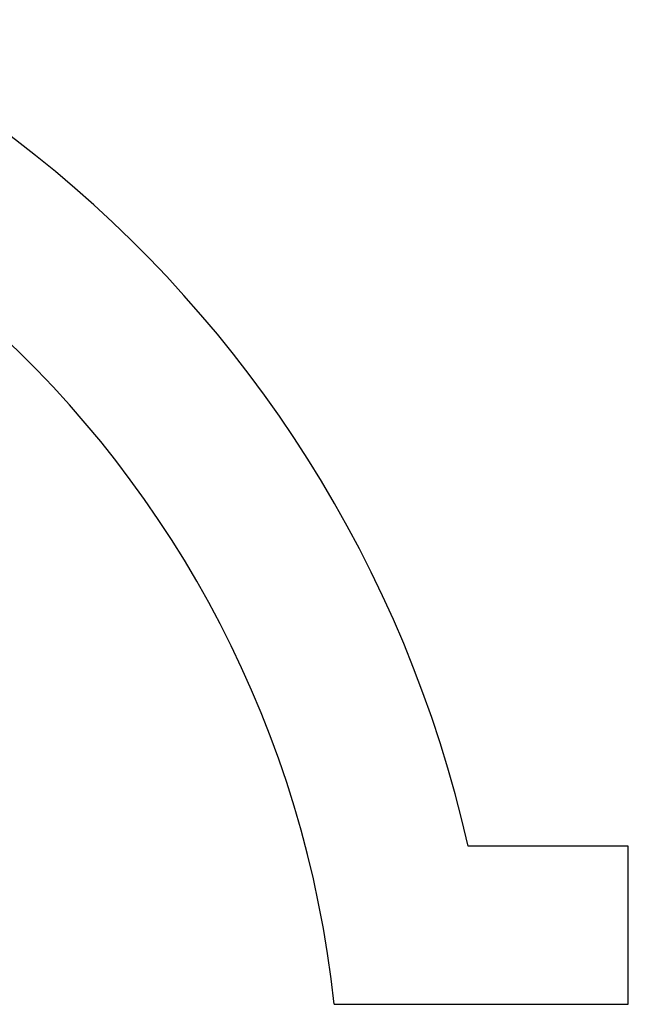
# Model space of a CAD drawing. Header units: millimetres. Extents: x 334 to 575, y 26 to 500.
# Tile 58 of 60: x 521 to 575, y 75 to 162. Entities that reach past the tile are written whole.
import ezdxf

# ---------------------------------------------------------------- set-up
doc = ezdxf.new("R2010")
doc.units = ezdxf.units.MM
doc.header["$LTSCALE"] = 47.498
doc.layers.get('0').update_dxf_attribs({"linetype": 'CONTINUOUS'})

msp = doc.modelspace()

# ---------------------------------------------------------------- linework, layer by layer
at = {"color": 7, "linetype": 'CONTINUOUS'}
for p, q in [((575.187, 89.324), (561.012, 89.324)), ((575.187, 75.324), (575.187, 89.324)), ((549.159, 75.324), (575.187, 75.324))]:
    msp.add_line(p, q, dxfattribs=at)
for radius, start, end in [(109, 12.71981, 167.28019), (95, 6.04233, 173.95767)]:
    msp.add_arc((454.687, 65.324), radius, start, end, dxfattribs=at)

doc.saveas('drawing.dxf')
